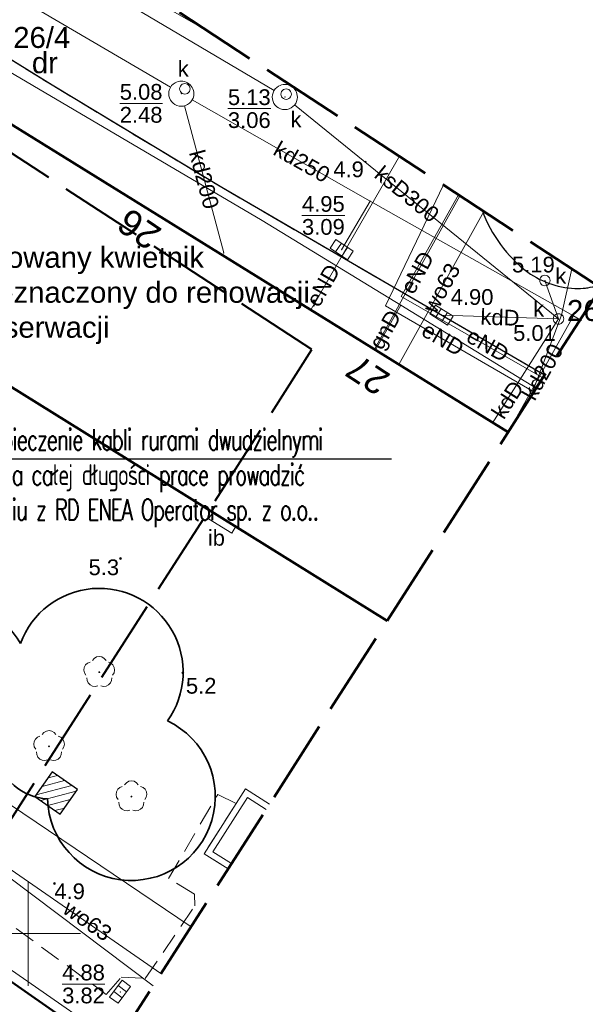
# Model space of a CAD drawing. Extents: x 5477758 to 5478338, y 5918274 to 5918502.
# Tile 52 of 121: x 5477950 to 5477977, y 5918347 to 5918394. Entities that reach past the tile are written whole.
import ezdxf
from ezdxf import colors
from ezdxf.entities.mleader import LeaderData, LeaderLine
from ezdxf.enums import TextEntityAlignment as Align
from ezdxf.math import Vec2, Vec3

# ---------------------------------------------------------------- set-up
doc = ezdxf.new("R2010")
doc.units = 0
doc.header["$PDSIZE"] = 0.75
for name, pattern in [('PRZER1-1', [2, 1, -1]), ('PRZER2-1', [3, 2, -1]), ('PRZER3-1', [4, 3, -1]), ('PRZER4-1', [5, 4, -1])]:
    doc.linetypes.add(name, pattern=pattern)
doc.layers.get('0').update_dxf_attribs({"color": 8, "linetype": 'CONTINUOUS', "lineweight": 13})
for name, color, linetype, lineweight in [('0_OPISY', 8, 'CONTINUOUS', 0), ('E_opis', 5, 'CONTINUOUS', 25), ('GEPADR_O', 8, 'CONTINUOUS', 18), ('GEPPGD', 8, 'CONTINUOUS', 18), ('GESBZO', 8, 'CONTINUOUS', 50), ('GESDZI', 8, 'CONTINUOUS', 18), ('GESDZI_O', 8, 'CONTINUOUS', 18), ('GESUZY', 8, 'PRZER1-1', 18), ('GESUZY_O', 8, 'PRZER1-1', 18), ('GSLKRW', 8, 'CONTINUOUS', 25), ('GSPPRB', 8, 'CONTINUOUS', 20), ('GSPRDL', 8, 'CONTINUOUS', 18), ('GSPWPN', 8, 'CONTINUOUS', 13), ('GSPWPN_O', 8, 'CONTINUOUS', 13), ('GSSDSO', 8, 'CONTINUOUS', 18), ('GSSIIN', 8, 'CONTINUOUS', 18), ('GSSIIN_O', 8, 'CONTINUOUS', 18), ('GSSKOA', 8, 'PRZER3-1', 18), ('GSSKOD', 8, 'PRZER2-1', 18), ('GULEPR', 8, 'CONTINUOUS', 18), ('GULEPR_O', 8, 'CONTINUOUS', 18), ('GULGPR', 8, 'CONTINUOUS', 18), ('GULGPR_O', 8, 'CONTINUOUS', 18), ('GULKPR', 8, 'CONTINUOUS', 18), ('GULKPR_O', 8, 'CONTINUOUS', 18), ('GULWPR', 8, 'CONTINUOUS', 18), ('GULWPR_O', 8, 'CONTINUOUS', 18), ('GUPIWZ', 8, 'CONTINUOUS', 18), ('GUPIWZ_O', 8, 'CONTINUOUS', 18), ('GUPKKS', 8, 'CONTINUOUS', 18), ('GUPKSD', 8, 'CONTINUOUS', 18), ('GUPPRZ', 8, 'CONTINUOUS', 18), ('GUPPRZ_O', 8, 'CONTINUOUS', 18), ('GUSIKP', 8, 'CONTINUOUS', 18), ('OT_Rzedna', 8, 'CONTINUOUS', 18), ('pomiar', 8, 'CONTINUOUS', 18), ('zakres', 8, 'PRZER4-1', 50), ('ZZ_grupa', 8, 'CONTINUOUS', 30), ('ZZ_grupa-krzewow-szraf', 8, 'CONTINUOUS', 13), ('ZZ_korona', 8, 'CONTINUOUS', 35)]:
    doc.layers.add(name, color=color, linetype=linetype, lineweight=lineweight)
doc.layers.add('kołnierz', color=8, linetype='CONTINUOUS', lineweight=70, plot=False)
doc.styles.add('GEO-INFO', font='arial.ttf')
doc.styles.get("Standard").update_dxf_attribs({"font": 'TXT.SHX'})

# ---------------------------------------------------------------- blocks, each defined once
blk = doc.blocks.new('POINT')
at = {"color": 0}
blk.add_point((0, 0), dxfattribs=at)
blk = doc.blocks.new('EPPGN')
blk.add_hatch(color=0).paths.add_polyline_path([(0, -0.09), (0.027812, -0.085595), (0.052901, -0.072812), (0.072812, -0.052901), (0.085595, -0.027812), (0.09, 0), (0.085595, 0.027812), (0.072812, 0.052901), (0.052901, 0.072812), (0.027812, 0.085595), (0, 0.09), (-0.027812, 0.085595), (-0.052901, 0.072812), (-0.072812, 0.052901), (-0.085595, 0.027812), (-0.09, 0), (-0.085595, -0.027812), (-0.072812, -0.052901), (-0.052901, -0.072812), (-0.027812, -0.085595)])
blk = doc.blocks.new('SUUS05')
at = {"color": 0}
blk.add_lwpolyline([(0.5, -0.25), (-0.5, -0.25), (-0.5, 0.25), (0.5, 0.25)], close=True, dxfattribs=at)
for points in [[(-0.175, -0.25), (-0.175, 0.25)], [(0.175, -0.25), (0.175, 0.25)]]:
    blk.add_lwpolyline(points, dxfattribs=at)
blk = doc.blocks.new('KOLO')
blk.add_hatch(color=0).paths.add_polyline_path([(-0.5, 0), (-0.482963, -0.12941), (-0.433013, -0.25), (-0.353553, -0.353553), (-0.25, -0.433013), (-0.12941, -0.482963), (0, -0.5), (0.12941, -0.482963), (0.25, -0.433013), (0.353553, -0.353553), (0.433013, -0.25), (0.482963, -0.12941), (0.5, 0), (0.482963, 0.12941), (0.433013, 0.25), (0.353553, 0.353553), (0.25, 0.433013), (0.12941, 0.482963), (0, 0.5), (-0.12941, 0.482963), (-0.25, 0.433013), (-0.353553, 0.353553), (-0.433013, 0.25), (-0.482963, 0.12941)])
blk = doc.blocks.new('OKRAG_PELNY')
at = {"color": 0}
blk.add_lwpolyline([(0, 0.5), (0.12941, 0.482963), (0.25, 0.433013), (0.353553, 0.353553), (0.433013, 0.25), (0.482963, 0.12941), (0.5, 0), (0.482963, -0.12941), (0.433013, -0.25), (0.353553, -0.353553), (0.25, -0.433013), (0.12941, -0.482963), (0, -0.5), (-0.12941, -0.482963), (-0.25, -0.433013), (-0.353553, -0.353553), (-0.433013, -0.25), (-0.482963, -0.12941), (-0.5, 0), (-0.482963, 0.12941), (-0.433013, 0.25), (-0.353553, 0.353553), (-0.25, 0.433013), (-0.12941, 0.482963)], close=True, dxfattribs=at)
blk = doc.blocks.new('SPDLP')
blk.add_hatch(color=0).paths.add_polyline_path([(0, -0.09), (0.027812, -0.085595), (0.052901, -0.072812), (0.072812, -0.052901), (0.085595, -0.027812), (0.09, 0), (0.085595, 0.027812), (0.072812, 0.052901), (0.052901, 0.072812), (0.027812, 0.085595), (0, 0.09), (-0.027812, 0.085595), (-0.052901, 0.072812), (-0.072812, 0.052901), (-0.085595, 0.027812), (-0.09, 0), (-0.085595, -0.027812), (-0.072812, -0.052901), (-0.052901, -0.072812), (-0.027812, -0.085595)])
at = {"color": 0}
for points in [[(-1.271938, -0.268652), (-1.40916, -0.048001), (-1.462858, 0.20623), (-1.426585, 0.463525), (-1.304695, 0.693003), (-1.11182, 0.867117), (-0.871109, 0.964971)], [(-0.648554, 1.126667), (-0.481106, 1.325358), (-0.255912, 1.454989), (0, 1.5), (0.255912, 1.454989), (0.481106, 1.325358), (0.648554, 1.126667)], [(0.871109, 0.964971), (1.11182, 0.867117), (1.304695, 0.693003), (1.426585, 0.463525), (1.462858, 0.20623), (1.40916, -0.048001), (1.271938, -0.268652)], [(-0.137547, -1.292703), (-0.389802, -1.355024), (-0.648184, -1.327532), (-0.881678, -1.213525), (-1.062258, -1.026689), (-1.168249, -0.78945), (-1.186929, -0.530282)], [(1.186929, -0.530282), (1.168249, -0.78945), (1.062258, -1.026689), (0.881678, -1.213525), (0.648184, -1.327532), (0.389802, -1.355024), (0.137547, -1.292703)]]:
    blk.add_lwpolyline(points, dxfattribs=at)
blk = doc.blocks.new('OTRN')
at = {"linetype": 'Continuous', "lineweight": 13}
blk.add_hatch(color=0, dxfattribs=at).paths.add_polyline_path([(0, -0.091, 1), (0, 0.091, 1)])
at = {"color": 0, "linetype": 'Continuous', "lineweight": 13}
blk.add_circle((0, 0), 0.0906, dxfattribs=at)

msp = doc.modelspace()

# ---------------------------------------------------------------- hatches: boundary and pattern name
at = {"layer": 'ZZ_grupa-krzewow-szraf'}
h = msp.add_hatch(dxfattribs=at)
h.set_pattern_fill('ANSI31', color=256, scale=0.1, angle=90)
h.set_pattern_definition([(194.933, (5477837.84446, 5918344.9947), (0.0818164, -0.3067773), [])])
h.paths.add_polyline_path([(5477951.155, 5918357.708), (5477950.329, 5918356.526), (5477951.527, 5918355.689), (5477952.352, 5918356.871)])

# ---------------------------------------------------------------- linework, layer by layer
msp.add_line((5477958.61, 5918369.77), (5477958.81, 5918370.07))
at = {"linetype": 'Continuous', "lineweight": 13, "flags": 128}
for points in [[(5477950, 5918347.5), (5477950, 5918352.5)], [(5477947.5, 5918350), (5477952.5, 5918350)]]:
    msp.add_lwpolyline(points, dxfattribs=at)
at = {"layer": 'E_opis', "lineweight": 30}
msp.add_line((5477943.132, 5918372.638), (5477967.325, 5918372.638), dxfattribs=at)
at = {"layer": 'GESBZO', "linetype": 'Continuous', "lineweight": 50}
for points in [[(5477911.982, 5918399.231), (5477917.56, 5918408.197), (5477972.897, 5918373.915)], [(5477967.119, 5918364.903), (5477911.982, 5918399.231)], [(5477912.816, 5918360.152), (5477918.892, 5918368.876), (5477953.955, 5918344.371)]]:
    msp.add_lwpolyline(points, dxfattribs=at)
at = {"layer": 'GESDZI', "linetype": 'Continuous', "lineweight": 18}
for points in [[(5477958.503, 5918401.94), (5477950.46, 5918406.9), (5477941.35, 5918412.22), (5477918.68, 5918425.35), (5477913.96, 5918422.85), (5477922.92, 5918418.17), (5477916.33, 5918408.95), (5477972.897, 5918373.915)], [(5477972.897, 5918373.915), (5477916.33, 5918408.95), (5477901.96, 5918388.82), (5477899.13, 5918390.84), (5477865.49, 5918345.57), (5477927.041, 5918302.392)], [(5477975.94, 5918381.692), (5477975.44, 5918379.49), (5477973.979, 5918375.604)], [(5477973.979, 5918375.604), (5477975.44, 5918379.49), (5477975.94, 5918381.692)]]:
    msp.add_lwpolyline(points, dxfattribs=at)
at = {"layer": 'GESUZY', "linetype": 'PRZER1-1', "lineweight": 18, "ltscale": 0.5}
for points in [[(5477927.041, 5918302.392), (5477865.49, 5918345.57), (5477899.13, 5918390.84), (5477901.96, 5918388.82), (5477916.33, 5918408.95), (5477972.897, 5918373.915)], [(5477972.897, 5918373.915), (5477916.33, 5918408.95), (5477901.96, 5918388.82), (5477899.13, 5918390.84), (5477865.49, 5918345.57), (5477927.041, 5918302.392)]]:
    msp.add_lwpolyline(points, dxfattribs=at)
at = {"layer": 'GSLKRW', "linetype": 'Continuous', "lineweight": 25}
msp.add_lwpolyline([(5477974.636, 5918376.629), (5477959.233, 5918385.576), (5477951.149, 5918390.455), (5477931.59, 5918402.551), (5477916.923, 5918411.582)], dxfattribs=at)
msp.add_lwpolyline([(5477971.657, 5918384.49, 0.142611), (5477973.83, 5918381.537, 0.148813), (5477976.231, 5918380.756, 0.061403), (5477977.155, 5918380.898)], format="xyb", dxfattribs=at)
at = {"layer": 'GSPPRB', "linetype": 'Continuous', "lineweight": 20}
for p in [(5477966.314, 5918384.927), (5477959.334, 5918382.456), (5477963.492, 5918379.738), (5477976.01, 5918379.457), (5477966.517, 5918377.864), (5477966.565, 5918377.834), (5477967.681, 5918377.132), (5477973.028, 5918374.13)]:
    msp.add_point(p, dxfattribs=at)
at = {"layer": 'GSSDSO', "linetype": 'Continuous', "lineweight": 18}
for points in [[(5477961.516, 5918356.165), (5477960.367, 5918356.894), (5477958.394, 5918353.802), (5477959.543, 5918353.087)], [(5477959.705, 5918353.34), (5477958.81, 5918353.897), (5477960.459, 5918356.48), (5477961.354, 5918355.912)]]:
    msp.add_lwpolyline(points, dxfattribs=at)
at = {"layer": 'GSSIIN', "linetype": 'Continuous', "lineweight": 18}
msp.add_lwpolyline([(5477959.711, 5918369.093), (5477959.899, 5918369.398), (5477958.813, 5918370.074), (5477958.61, 5918369.77)], close=True, dxfattribs=at)
at = {"layer": 'GSSKOA', "linetype": 'PRZER3-1', "lineweight": 18, "ltscale": 0.5}
msp.add_lwpolyline([(5477974.636, 5918376.629), (5477959.233, 5918385.576), (5477951.149, 5918390.455), (5477931.59, 5918402.551), (5477916.923, 5918411.582)], dxfattribs=at)
msp.add_lwpolyline([(5477971.657, 5918384.49, 0.142611), (5477973.83, 5918381.537, 0.148813), (5477976.231, 5918380.756, 0.061403), (5477977.155, 5918380.898)], format="xyb", dxfattribs=at)
at = {"layer": 'GSSKOD', "linetype": 'PRZER2-1', "lineweight": 18, "ltscale": 0.5}
msp.add_lwpolyline([(5477909.644, 5918410.498, -0.138117), (5477912.469, 5918412.502, -0.17002), (5477916.923, 5918411.582), (5477931.59, 5918402.551), (5477951.149, 5918390.455), (5477959.233, 5918385.576), (5477974.636, 5918376.629)], format="xyb", dxfattribs=at)
for points in [[(5477972.895, 5918373.912), (5477917.56, 5918408.197)], [(5477919.712, 5918371.162), (5477940.619, 5918356.896), (5477940.505, 5918356.73), (5477940.956, 5918356.429), (5477953.729, 5918347.096), (5477954.44, 5918347.914), (5477955.591, 5918347.853), (5477957.953, 5918351.321), (5477957.936, 5918351.88), (5477956.696, 5918352.617), (5477959.044, 5918356.623), (5477959.921, 5918356.195), (5477958.394, 5918353.802), (5477959.543, 5918353.087)], [(5477953.955, 5918344.371), (5477918.892, 5918368.876), (5477912.816, 5918360.152), (5477909.863, 5918355.582), (5477916.678, 5918350.56), (5477917.405, 5918351.474), (5477927.496, 5918344.442), (5477926.88, 5918343.51), (5477932.252, 5918339.779), (5477929.362, 5918324.071), (5477935.927, 5918319.225), (5477938.124, 5918320.534), (5477940.031, 5918323.232), (5477938.216, 5918324.426), (5477940.878, 5918328.21), (5477941.747, 5918327.531), (5477940.015, 5918324.991), (5477941.068, 5918324.27)]]:
    msp.add_lwpolyline(points, dxfattribs=at)
at = {"layer": 'GULEPR', "linetype": 'Continuous', "lineweight": 18}
for points in [[(5477967.709, 5918387.069), (5477963.492, 5918379.738)], [(5477969.809, 5918385.698), (5477967.053, 5918379.937), (5477974.123, 5918375.828)], [(5477966.517, 5918377.864), (5477970.593, 5918385.185)], [(5477974.552, 5918376.497), (5477967.786, 5918380.387), (5477970.527, 5918385.228)], [(5477955.967, 5918347.509), (5477939.89, 5918359.601), (5477937.287, 5918356.02)]]:
    msp.add_lwpolyline(points, dxfattribs=at)
at = {"layer": 'GULGPR', "linetype": 'Continuous', "lineweight": 18}
for points in [[(5477891.124, 5918425.698), (5477899.646, 5918420.458), (5477911.206, 5918413.431), (5477941.239, 5918395.738), (5477961.161, 5918384.007), (5477967.774, 5918379.961), (5477974.238, 5918376.007)], [(5477967.774, 5918379.961), (5477966.565, 5918377.834)], [(5477954.213, 5918344.773), (5477940.897, 5918354.021), (5477940.66, 5918353.662)]]:
    msp.add_lwpolyline(points, dxfattribs=at)
at = {"layer": 'GULKPR', "linetype": 'Continuous', "lineweight": 18}
for points in [[(5477956.789, 5918390.358), (5477947.622, 5918395.734), (5477945.657, 5918396.892), (5477932.951, 5918404.334), (5477930.059, 5918406.036), (5477923.516, 5918409.832), (5477920.145, 5918411.846), (5477914.819, 5918414.967), (5477910.792, 5918417.059)], [(5477961.729, 5918390.199), (5477934.013, 5918406.601)], [(5477976.332, 5918379.274), (5477976.01, 5918379.457), (5477966.314, 5918384.927), (5477957.828, 5918389.757)], [(5477959.334, 5918382.456), (5477957.461, 5918389.474)], [(5477975.297, 5918379.309), (5477962.711, 5918389.516)], [(5477964.954, 5918382.613), (5477966.314, 5918384.927)], [(5477974.649, 5918381.143), (5477975.297, 5918379.309)], [(5477969.717, 5918379.494), (5477975.297, 5918379.309)], [(5477972.126, 5918374.316), (5477975.297, 5918379.309)], [(5477973.028, 5918374.13), (5477976.01, 5918379.457)]]:
    msp.add_lwpolyline(points, dxfattribs=at)
at = {"layer": 'GULWPR', "linetype": 'Continuous', "lineweight": 18}
for points in [[(5477894.488, 5918431.165), (5477897.208, 5918429.641), (5477922.238, 5918414.33), (5477935.328, 5918406.317), (5477940.653, 5918403.243), (5477944.829, 5918400.897), (5477958.681, 5918392.967)], [(5477971.742, 5918384.435), (5477967.681, 5918377.132)], [(5477957.77, 5918350.321), (5477940.475, 5918361.981), (5477936.533, 5918356.547)], [(5477956.335, 5918348.083), (5477942.452, 5918357.699), (5477939.828, 5918354.12)]]:
    msp.add_lwpolyline(points, dxfattribs=at)
at = {"layer": 'GUPPRZ_O', "linetype": 'Continuous', "lineweight": 9, "flags": 128}
for points in [[(5477954.372, 5918389.593), (5477956.411, 5918389.593)], [(5477959.531, 5918389.34), (5477961.57, 5918389.34)], [(5477963.063, 5918384.247), (5477965.101, 5918384.247)], [(5477951.624, 5918347.589), (5477953.662, 5918347.589)]]:
    msp.add_lwpolyline(points, dxfattribs=at)
at = {"layer": 'GUSIKP', "linetype": 'Continuous', "lineweight": 18}
for points in [[(5477957.907, 5918390.054, 0.57735), (5477957.007, 5918390.574, 1.732051)], [(5477962.845, 5918389.894, 0.57735), (5477961.945, 5918390.413, 1.732051)]]:
    msp.add_lwpolyline(points, format="xyb", close=True, dxfattribs=at)
at = {"layer": 'kołnierz', "linetype": 'PRZER4-1', "lineweight": 50}
msp.add_lwpolyline([(5477977.309, 5918380.798), (5477954.837, 5918395.479), (5477993.178, 5918463.057), (5477934.574, 5918496.308), (5477890.354, 5918424.446), (5477901.969, 5918417.467), (5477859.483, 5918348.301), (5477882.168, 5918332.75), (5477926.647, 5918301.778)], close=True, dxfattribs=at)
at = {"layer": 'zakres', "linetype": 'PRZER4-1', "lineweight": 40}
msp.add_lwpolyline([(5477963.54, 5918377.848), (5477941.504, 5918392.244), (5477979.546, 5918459.295), (5477938.033, 5918482.848), (5477904.167, 5918427.813), (5477915.775, 5918420.837), (5477872.982, 5918351.171), (5477887.852, 5918340.978), (5477923.836, 5918315.921)], close=True, dxfattribs=at)
at = {"layer": 'ZZ_grupa'}
msp.add_lwpolyline([(5477951.155, 5918357.708), (5477950.329, 5918356.526), (5477951.527, 5918355.689), (5477952.352, 5918356.871)], close=True, dxfattribs=at)
at = {"layer": 'ZZ_korona'}
for centre, radius, start, end in [((5477953.396, 5918362.459, 10.12), 4, 324.5136, 159.9055), ((5477946.191, 5918361.807, 10.12), 4, 30.4398, 65.1405), ((5477954.928, 5918356.528, 10.12), 4, 181.4663, 64.4536), ((5477950.999, 5918358.925, 10.12), 2.5, 188.405, 268.3959)]:
    msp.add_arc(centre, radius, start, end, dxfattribs=at)

# ---------------------------------------------------------------- block references
at = {"layer": 'GEPPGD', "lineweight": 18, "xscale": 0.5, "yscale": 0.5}
msp.add_blockref('EPPGN', (5477975.44, 5918379.49), dxfattribs=at)
at = {"layer": 'GSPRDL', "lineweight": 18, "xscale": 0.5, "yscale": 0.5}
for p in [(5477953.396, 5918362.459), (5477950.999, 5918358.925), (5477954.928, 5918356.528)]:
    msp.add_blockref('SPDLP', p, dxfattribs=at)
at = {"layer": 'GSPWPN', "lineweight": 13, "xscale": 0.09, "yscale": 0.09}
msp.add_blockref('KOLO', (5477966.096, 5918386.807), dxfattribs=at)
at = {"layer": 'GUPIWZ', "lineweight": 18, "xscale": 0.5, "yscale": 0.5}
for p in [(5477957.478, 5918390.283), (5477962.306, 5918390.033), (5477974.649, 5918381.143), (5477975.297, 5918379.309)]:
    msp.add_blockref('OKRAG_PELNY', p, dxfattribs=at)
at = {"layer": 'GUPKKS', "lineweight": 18}
for p, rotation in [((5477964.954, 5918382.613), 325.9574116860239), ((5477969.717, 5918379.494), 327.3194470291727), ((5477954.387, 5918347.221), 53.71135619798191)]:
    msp.add_blockref('SUUS05', p, dxfattribs=dict(at, rotation=rotation))
at = {"layer": 'GUPKSD', "lineweight": 18, "xscale": 0.5, "yscale": 0.5}
for p in [(5477974.649, 5918381.143), (5477975.297, 5918379.309)]:
    msp.add_blockref('POINT', p, dxfattribs=at)
at = {"layer": 'GUPPRZ', "lineweight": 18}
for p in [(5477957.307, 5918390.054), (5477962.245, 5918389.894), (5477964.954, 5918382.613), (5477974.649, 5918381.143), (5477969.717, 5918379.494), (5477975.297, 5918379.309), (5477954.399, 5918347.214)]:
    msp.add_blockref('POINT', p, dxfattribs=at)
at = {"layer": 'OT_Rzedna', "linetype": 'Continuous', "xscale": 0.5, "yscale": 0.5, "zscale": 0.5}
for p in [(5477954.41, 5918367.882), (5477957.376, 5918362.433), (5477951.254, 5918352.388)]:
    msp.add_blockref('OTRN', p, dxfattribs=at)

# ---------------------------------------------------------------- texts
at = {"layer": 'E_opis', "lineweight": 30, "insert": (5477943.949, 5918374.05), "char_height": 1, "width": 46.85521, "attachment_point": 1, "line_spacing_factor": 0.5}
msp.add_mtext('\\Fromans.shx;\\T0.9;\\W0.7;proj. zabezpieczenie kabli rurami dwudzielnymi\\P\\PQRD %%c110 na ca\\Fromans.shx|c238;łej długości prace prowadzić\\P\\Pw uzgodnieniu z RD ENEA Operator sp. z o.o.. ', dxfattribs=at)
at = {"layer": 'GEPADR_O', "linetype": 'Continuous', "lineweight": 0, "style": 'GEO-INFO'}
for s, rotation, p in [('26', 145.7601, (5477955.745, 5918382.528)), ('27', 146.7977, (5477966.666, 5918375.588))]:
    msp.add_text(s, height=1.25, rotation=rotation, dxfattribs=at).set_placement(p, align=Align.TOP_LEFT)
at = {"layer": 'GESDZI_O', "linetype": 'Continuous', "lineweight": 0, "style": 'GEO-INFO'}
msp.add_text('26/4', height=1, dxfattribs=at).set_placement((5477949.294, 5918393.235), align=Align.TOP_LEFT)
msp.add_text('26/11', height=1, dxfattribs=at).set_placement((5477977.449, 5918379.713), align=Align.MIDDLE_CENTER)
at = {"layer": 'GESUZY_O', "linetype": 'Continuous', "lineweight": 0, "style": 'GEO-INFO'}
msp.add_text('dr', height=1, dxfattribs=at).set_placement((5477950.801, 5918391.531), align=Align.MIDDLE_CENTER)
at = {"layer": 'GSPWPN_O', "linetype": 'Continuous', "lineweight": 0, "style": 'GEO-INFO'}
msp.add_text('4.9', height=0.75, dxfattribs=at).set_placement((5477964.558, 5918386.071))
at = {"layer": 'GSSIIN_O', "linetype": 'Continuous', "lineweight": 0, "style": 'GEO-INFO'}
msp.add_text('ib', height=0.75, dxfattribs=at).set_placement((5477958.98, 5918368.884), align=Align.MIDDLE)
at = {"layer": 'GULEPR_O', "linetype": 'Continuous', "lineweight": 0, "style": 'GEO-INFO'}
for rotation, p in [(60.8893, (5477968.555, 5918381.525)), (60.0907, (5477964.065, 5918380.912)), (329.8393, (5477969.787, 5918378.355)), (330.1034, (5477971.929, 5918378.07))]:
    msp.add_text('eND', height=0.75, rotation=rotation, dxfattribs=at).set_placement(p, align=Align.MIDDLE_CENTER)
at = {"layer": 'GULGPR_O', "linetype": 'Continuous', "lineweight": 0, "style": 'GEO-INFO'}
msp.add_text('gnD', height=0.75, rotation=60.3782, dxfattribs=at).set_placement((5477967.122, 5918378.744), align=Align.MIDDLE)
at = {"layer": 'GULKPR_O', "linetype": 'Continuous', "lineweight": 0, "style": 'GEO-INFO'}
for s, rotation, p in [('kd250', 330.5695, (5477963.058, 5918386.802)), ('kd200', 284.9427, (5477958.398, 5918385.965)), ('ksD300', 320.9581, (5477968.071, 5918385.265))]:
    msp.add_text(s, height=0.75, rotation=rotation, dxfattribs=at).set_placement(p, align=Align.MIDDLE_CENTER)
for s, rotation, p in [('kdD', 358.1055, (5477972.507, 5918379.401)), ('kd200', 60.7616, (5477974.519, 5918376.793)), ('kdD', 57.5871, (5477972.857, 5918375.466))]:
    msp.add_text(s, height=0.75, rotation=rotation, dxfattribs=at).set_placement(p, align=Align.MIDDLE)
at = {"layer": 'GULWPR_O', "linetype": 'Continuous', "lineweight": 0, "style": 'GEO-INFO'}
for rotation, p in [(60.9243, (5477969.711, 5918380.783)), (325.2935, (5477952.836, 5918350.609))]:
    msp.add_text('wo63', height=0.75, rotation=rotation, dxfattribs=at).set_placement(p, align=Align.MIDDLE_CENTER)
at = {"layer": 'GUPIWZ_O', "linetype": 'Continuous', "lineweight": 0, "style": 'GEO-INFO'}
for p in [(5477957.661, 5918390.872), (5477963.039, 5918388.45), (5477975.669, 5918380.987), (5477974.612, 5918379.419)]:
    msp.add_text('k', height=0.75, dxfattribs=at).set_placement(p, align=Align.RIGHT)
at = {"layer": 'GUPPRZ_O', "linetype": 'Continuous', "lineweight": 0, "style": 'GEO-INFO'}
for s, p in [('5.08', (5477954.372, 5918389.765)), ('5.13', (5477959.531, 5918389.512)), ('2.48', (5477954.372, 5918388.67)), ('3.06', (5477959.531, 5918388.417)), ('4.95', (5477963.063, 5918384.42)), ('3.09', (5477963.063, 5918383.325)), ('4.88', (5477951.624, 5918347.762)), ('3.82', (5477951.624, 5918346.667))]:
    msp.add_text(s, height=0.75, dxfattribs=at).set_placement(p)
for s, p in [('5.19', (5477973.079, 5918381.902)), ('4.90', (5477970.155, 5918380.357)), ('5.01', (5477973.133, 5918378.639))]:
    msp.add_text(s, height=0.75, dxfattribs=at).set_placement(p, align=Align.MIDDLE_LEFT)
at = {"layer": 'pomiar', "style": 'GEO-INFO'}
for s, p in [('5.3', (5477952.885, 5918367.839)), ('5.2', (5477957.528, 5918362.187)), ('4.9', (5477951.254, 5918352.388))]:
    msp.add_text(s, height=0.75, dxfattribs=at).set_placement(p, align=Align.TOP_LEFT)

# ---------------------------------------------------------------- leaders
at = {"layer": '0_OPISY'}
ml = msp.add_multileader_mtext('Standard', dxfattribs=at)
ml.set_content('{\\fArial|b0|i0|c238|p0;Murowany kwietnik\\Pprzeznaczony do renowacji, \\Pkonserwacji}', color=256)
ml.set_leader_properties()
ml.build(insert=Vec2(0, 0))
ml.multileader.update_dxf_attribs({"text_right_attachment_type": 6, "arrow_head_size": 2})
ctx = ml.context
ctx.base_point, ctx.char_height, ctx.arrow_head_size, ctx.plane_origin = Vec3(5477944.589, 5918382.101), 1, 2, Vec3(5478008.606, 5918361.019, 30.5)
ctx.right_attachment = 6
notes = []
notes.append((ctx, [(0, (1, 1, 0), (5477942.045, 5918382.101), (1, 0), 2.544, [(0, [(5477939.015, 5918373.121)], 0, [])])]))
ctx.mtext.insert, ctx.mtext.flow_direction = Vec3(5477946.589, 5918382.748), 5
for ctx, leaders in notes:
    for number, flags, end, landing, length, lines in leaders:
        leader = LeaderData()
        leader.index, (leader.has_last_leader_line, leader.has_dogleg_vector, leader.attachment_direction) = number, flags
        leader.last_leader_point, leader.dogleg_vector, leader.dogleg_length = Vec3(end), Vec3(landing), length
        for number, points, colour, breaks in lines:
            line = LeaderLine()
            line.index, line.vertices, line.color, line.breaks = number, Vec3.list(points), colors.encode_raw_color(colour), breaks
            leader.lines.append(line)
        ctx.leaders.append(leader)

doc.saveas('drawing.dxf')
